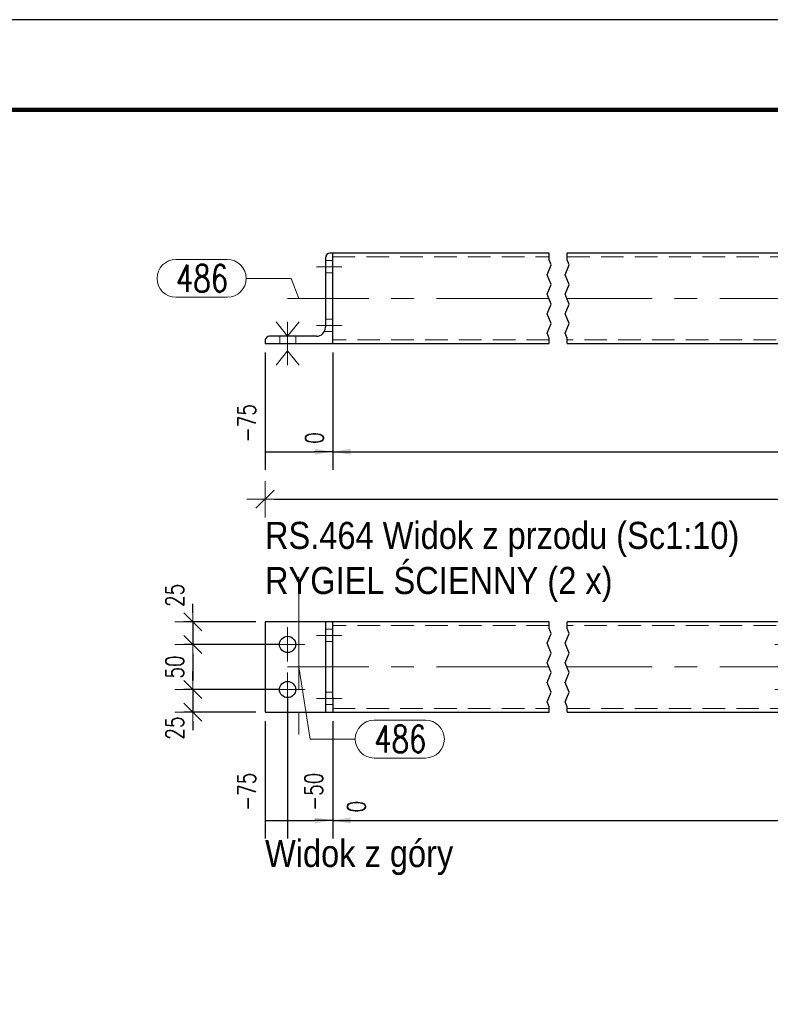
# Model space of a CAD drawing. Header units: millimetres. Extents: x -877 to 135, y 14151 to 14821.
# Tile 35 of 46: x -386 to -303, y 14636 to 14745. Entities that reach past the tile are written whole.
import ezdxf

# ---------------------------------------------------------------- set-up
doc = ezdxf.new("R2010")
doc.units = ezdxf.units.MM
doc.header["$LTSCALE"] = 10
doc.linetypes.add('HIDDEN', pattern=[0.375, 0.25, -0.125])
doc.linetypes.add('MITTE', pattern=[2, 1.25, -0.25, 0.25, -0.25])
doc.layers.get('Defpoints').update_dxf_attribs({"color": 1})
doc.layers.add('_FORMATKA', color=8, linetype='Continuous', plot=False)
for name, color, linetype, lineweight in [('_RAMKA', 7, 'Continuous', 35), ('PS_Bolt', 4, 'Continuous', 13), ('PS_DIM', 4, 'Continuous', 13), ('PS_Hidden', 2, 'HIDDEN', 9), ('PS_Mid', 5, 'MITTE', 15), ('PS_Pos', 1, 'Continuous', 15), ('PS_Shape', 161, 'Continuous', 30), ('PS_SOLID', 7, 'Continuous', 30), ('PS_TEXT', 3, 'Continuous', 18)]:
    doc.layers.add(name, color=color, linetype=linetype, lineweight=lineweight)
doc.styles.add('gil', font='txt', dxfattribs={"width": 0.9})
doc.styles.add('simplex', font='simplex.shx', dxfattribs={"width": 0.75})
doc.dimstyles.new('1_10_GŁ_DS1-LS10', dxfattribs={"dimtxt": 2, "dimasz": 2, "dimexe": 2, "dimexo": 1, "dimgap": 1, "dimtad": 1, "dimjust": 4, "dimdec": 0, "dimlfac": 10, "dimtxsty": 'simplex', "dimblk1": 'NONE', "dimsah": 1, "dimcen": 2, "dimclrd": 256, "dimclre": 256, "dimclrt": 3, "dimadec": 1, "dimazin": 0, "dimtfac": 1, "dimtdec": 0, "dimtmove": 2, "dimatfit": 3, "dimfxl": 1, "dimarcsym": 0})
doc.dimstyles.new('1_10_PRZ_DS1-LS10', dxfattribs={"dimtxt": 2, "dimasz": 1, "dimexe": 2, "dimexo": 5, "dimgap": 1, "dimtad": 1, "dimdec": 0, "dimlfac": 10, "dimtxsty": 'simplex', "dimblk": 'dimznak', "dimcen": 2, "dimse1": 1, "dimse2": 1, "dimclrt": 3, "dimadec": 1, "dimazin": 0, "dimtfac": 1, "dimtdec": 0, "dimtix": 1, "dimtmove": 2, "dimatfit": 3, "dimldrblk": 'dim-grot', "dimfxl": 1, "dimarcsym": 0})
doc.dimstyles.new('1_10_SC', dxfattribs={"dimtxt": 2, "dimasz": 1, "dimexe": 1, "dimexo": 1, "dimgap": 1, "dimtad": 1, "dimdec": 0, "dimlfac": 10, "dimtxsty": 'simplex', "dimblk": 'dimznak', "dimcen": 2, "dimclrd": 256, "dimclre": 256, "dimclrt": 3, "dimadec": 1, "dimazin": 0, "dimtfac": 1, "dimtdec": 0, "dimtix": 1, "dimtmove": 2, "dimatfit": 3, "dimldrblk": 'dim-grot', "dimfxl": 1, "dimarcsym": 0})

# ---------------------------------------------------------------- blocks, each defined once
blk = doc.blocks.new('*D363')
at = {"layer": 'Defpoints', "color": 0, "transparency": 16777216}
for p in [(-358.93, 14709.17), (-351.43, 14709.17), (-351.43, 14697.17)]:
    blk.add_point(p, dxfattribs=at)
at = {"layer": 'PS_DIM', "lineweight": -2, "transparency": 16777216}
for p, q in [((-358.93, 14708.17), (-358.93, 14695.17)), ((-351.43, 14708.17), (-351.43, 14695.17)), ((-358.93, 14697.17), (-353.43, 14697.17))]:
    blk.add_line(p, q, dxfattribs=at)
at = {"layer": 'PS_DIM', "transparency": 16777216}
blk.add_solid([(-353.43, 14697.5), (-353.43, 14696.84), (-351.43, 14697.17)], dxfattribs=at)
at = {"layer": 'PS_DIM', "color": 3, "transparency": 16777216, "insert": (-360.95, 14700.33), "char_height": 2, "attachment_point": 5, "rotation": 90, "style": 'simplex'}
blk.add_mtext('-75', dxfattribs=at)
blk = doc.blocks.new('_None')
blk = doc.blocks.new('*D364')
at = {"layer": 'Defpoints', "color": 0, "transparency": 16777216}
for p in [(-351.43, 14709.17), (-351.43, 14709.17), (-351.43, 14697.17)]:
    blk.add_point(p, dxfattribs=at)
at = {"layer": 'PS_DIM', "lineweight": -2, "transparency": 16777216}
for p, q in [((-351.43, 14708.17), (-351.43, 14695.17)), ((-351.43, 14708.17), (-351.43, 14695.17)), ((-351.43, 14697.17), (-353.43, 14697.17)), ((-349.43, 14697.17), (-347.43, 14697.17))]:
    blk.add_line(p, q, dxfattribs=at)
at = {"layer": 'PS_DIM', "transparency": 16777216}
blk.add_solid([(-349.43, 14697.5), (-349.43, 14696.84), (-351.43, 14697.17)], dxfattribs=at)
at = {"layer": 'PS_DIM', "color": 3, "transparency": 16777216, "insert": (-353.45, 14698.69), "char_height": 2, "attachment_point": 5, "rotation": 90, "style": 'simplex'}
blk.add_mtext('0', dxfattribs=at)
blk = doc.blocks.new('*D365')
at = {"layer": 'Defpoints', "color": 0, "transparency": 16777216}
for p in [(-351.43, 14709.17), (-245.83, 14709.17), (-245.83, 14697.17)]:
    blk.add_point(p, dxfattribs=at)
at = {"layer": 'PS_DIM', "lineweight": -2, "transparency": 16777216}
for p, q in [((-351.43, 14708.17), (-351.43, 14695.17)), ((-245.83, 14708.17), (-245.83, 14695.17)), ((-351.43, 14697.17), (-247.83, 14697.17))]:
    blk.add_line(p, q, dxfattribs=at)
at = {"layer": 'PS_DIM', "transparency": 16777216}
blk.add_solid([(-247.83, 14697.5), (-247.83, 14696.84), (-245.83, 14697.17)], dxfattribs=at)
at = {"layer": 'PS_DIM', "color": 3, "transparency": 16777216, "insert": (-247.85, 14700.83), "char_height": 2, "attachment_point": 5, "rotation": 90, "style": 'simplex'}
blk.add_mtext('2070', dxfattribs=at)
blk = doc.blocks.new('*D366')
at = {"layer": 'Defpoints', "color": 0, "transparency": 16777216}
for p in [(-351.43, 14709.17), (-238.33, 14709.17), (-238.33, 14697.17)]:
    blk.add_point(p, dxfattribs=at)
at = {"layer": 'PS_DIM', "lineweight": -2, "transparency": 16777216}
for p, q in [((-351.43, 14708.17), (-351.43, 14695.17)), ((-238.33, 14708.17), (-238.33, 14695.17)), ((-351.43, 14697.17), (-240.33, 14697.17))]:
    blk.add_line(p, q, dxfattribs=at)
at = {"layer": 'PS_DIM', "transparency": 16777216}
blk.add_solid([(-240.33, 14697.5), (-240.33, 14696.84), (-238.33, 14697.17)], dxfattribs=at)
at = {"layer": 'PS_DIM', "color": 3, "transparency": 16777216, "insert": (-240.35, 14700.69), "char_height": 2, "attachment_point": 5, "rotation": 90, "style": 'simplex'}
blk.add_mtext('2145', dxfattribs=at)
blk = doc.blocks.new('*D367')
at = {"layer": 'Defpoints', "color": 0, "transparency": 16777216}
for p in [(-358.93, 14668.31), (-351.43, 14668.31), (-351.43, 14656.31)]:
    blk.add_point(p, dxfattribs=at)
at = {"layer": 'PS_DIM', "lineweight": -2, "transparency": 16777216}
for p, q in [((-358.93, 14667.31), (-358.93, 14654.31)), ((-351.43, 14667.31), (-351.43, 14654.31)), ((-358.93, 14656.31), (-353.43, 14656.31))]:
    blk.add_line(p, q, dxfattribs=at)
at = {"layer": 'PS_DIM', "transparency": 16777216}
blk.add_solid([(-353.43, 14656.64), (-353.43, 14655.97), (-351.43, 14656.31)], dxfattribs=at)
at = {"layer": 'PS_DIM', "color": 3, "transparency": 16777216, "insert": (-360.95, 14659.47), "char_height": 2, "attachment_point": 5, "rotation": 90, "style": 'simplex'}
blk.add_mtext('-75', dxfattribs=at)
blk = doc.blocks.new('*D368')
at = {"layer": 'Defpoints', "color": 0, "transparency": 16777216}
for p in [(-356.43, 14670.81), (-351.43, 14668.31), (-351.43, 14656.31)]:
    blk.add_point(p, dxfattribs=at)
at = {"layer": 'PS_DIM', "lineweight": -2, "transparency": 16777216}
for p, q in [((-356.43, 14669.81), (-356.43, 14654.31)), ((-351.43, 14667.31), (-351.43, 14654.31)), ((-356.43, 14656.31), (-353.43, 14656.31))]:
    blk.add_line(p, q, dxfattribs=at)
at = {"layer": 'PS_DIM', "transparency": 16777216}
blk.add_solid([(-353.43, 14656.64), (-353.43, 14655.97), (-351.43, 14656.31)], dxfattribs=at)
at = {"layer": 'PS_DIM', "color": 3, "transparency": 16777216, "insert": (-353.52, 14659.47), "char_height": 2, "attachment_point": 5, "rotation": 90, "style": 'simplex'}
blk.add_mtext('-50', dxfattribs=at)
blk = doc.blocks.new('*D369')
at = {"layer": 'Defpoints', "color": 0, "transparency": 16777216}
for p in [(-351.43, 14668.31), (-351.43, 14668.31), (-351.43, 14656.31)]:
    blk.add_point(p, dxfattribs=at)
at = {"layer": 'PS_DIM', "lineweight": -2, "transparency": 16777216}
for p, q in [((-351.43, 14667.31), (-351.43, 14654.31)), ((-351.43, 14667.31), (-351.43, 14654.31)), ((-351.43, 14656.31), (-353.43, 14656.31)), ((-349.43, 14656.31), (-347.43, 14656.31))]:
    blk.add_line(p, q, dxfattribs=at)
at = {"layer": 'PS_DIM', "transparency": 16777216}
blk.add_solid([(-349.43, 14656.64), (-349.43, 14655.97), (-351.43, 14656.31)], dxfattribs=at)
at = {"layer": 'PS_DIM', "color": 3, "transparency": 16777216, "insert": (-348.79, 14657.83), "char_height": 2, "attachment_point": 5, "rotation": 90, "style": 'simplex'}
blk.add_mtext('0', dxfattribs=at)
blk = doc.blocks.new('*D370')
at = {"layer": 'Defpoints', "color": 0, "transparency": 16777216}
for p in [(-240.83, 14672.81), (-351.43, 14668.31), (-240.83, 14656.31)]:
    blk.add_point(p, dxfattribs=at)
at = {"layer": 'PS_DIM', "lineweight": -2, "transparency": 16777216}
for p, q in [((-240.83, 14671.81), (-240.83, 14654.31)), ((-351.43, 14667.31), (-351.43, 14654.31)), ((-351.43, 14656.31), (-242.83, 14656.31))]:
    blk.add_line(p, q, dxfattribs=at)
at = {"layer": 'PS_DIM', "transparency": 16777216}
blk.add_solid([(-242.83, 14656.64), (-242.83, 14655.97), (-240.83, 14656.31)], dxfattribs=at)
at = {"layer": 'PS_DIM', "color": 3, "transparency": 16777216, "insert": (-242.85, 14659.83), "char_height": 2, "attachment_point": 5, "rotation": 90, "style": 'simplex'}
blk.add_mtext('2120', dxfattribs=at)
blk = doc.blocks.new('*D371')
at = {"layer": 'Defpoints', "color": 0, "transparency": 16777216}
for p in [(-238.33, 14670.31), (-351.43, 14668.31), (-238.33, 14656.31)]:
    blk.add_point(p, dxfattribs=at)
at = {"layer": 'PS_DIM', "lineweight": -2, "transparency": 16777216}
for p, q in [((-238.33, 14669.31), (-238.33, 14654.31)), ((-351.43, 14667.31), (-351.43, 14654.31)), ((-351.43, 14656.31), (-240.33, 14656.31))]:
    blk.add_line(p, q, dxfattribs=at)
at = {"layer": 'PS_DIM', "transparency": 16777216}
blk.add_solid([(-240.33, 14656.64), (-240.33, 14655.97), (-238.33, 14656.31)], dxfattribs=at)
at = {"layer": 'PS_DIM', "color": 3, "transparency": 16777216, "insert": (-236.31, 14659.83), "char_height": 2, "attachment_point": 5, "rotation": 90, "style": 'simplex'}
blk.add_mtext('2145', dxfattribs=at)
blk = doc.blocks.new('dimznak')
at = {"color": 0}
for points in [[(0, 2), (0, -2)], [(-2, 0), (2, 0)]]:
    blk.add_lwpolyline(points, dxfattribs=at)
at = {"color": 2}
blk.add_lwpolyline([(1, 1), (-1, -1)], dxfattribs=at)
blk = doc.blocks.new('*D377')
at = {"layer": 'Defpoints', "color": 0, "transparency": 16777216}
for p in [(-358.93, 14678.31), (-366.93, 14675.81), (-356.43, 14675.81)]:
    blk.add_point(p, dxfattribs=at)
at = {"layer": 'PS_DIM', "lineweight": -2, "transparency": 16777216}
for p, q in [((-366.93, 14679.31), (-366.93, 14680.31)), ((-359.93, 14678.31), (-367.93, 14678.31)), ((-366.93, 14678.31), (-366.93, 14675.81)), ((-357.43, 14675.81), (-367.93, 14675.81)), ((-366.93, 14674.81), (-366.93, 14673.81))]:
    blk.add_line(p, q, dxfattribs=at)
for p, rotation in [((-366.93, 14678.31), 270), ((-366.93, 14675.81), 90)]:
    blk.add_blockref('dimznak', p, dxfattribs=dict(at, rotation=rotation))
at = {"layer": 'PS_DIM', "color": 3, "transparency": 16777216, "insert": (-368.93, 14681.25), "char_height": 2, "attachment_point": 5, "rotation": 90, "style": 'simplex'}
blk.add_mtext('25', dxfattribs=at)
blk = doc.blocks.new('dim-grot')
blk.add_hatch(color=256).paths.add_polyline_path([(0, 0), (-2, 0.5), (-2, -0.5)])
blk.add_lwpolyline([(0, 0), (-2, 0.5), (-2, -0.5), (0, 0)])
blk = doc.blocks.new('*D378')
at = {"layer": 'Defpoints', "color": 0, "transparency": 16777216}
for p in [(-356.43, 14675.81), (-366.93, 14670.81), (-356.43, 14670.81)]:
    blk.add_point(p, dxfattribs=at)
at = {"layer": 'PS_DIM', "lineweight": -2, "transparency": 16777216}
for p, q in [((-357.43, 14675.81), (-367.93, 14675.81)), ((-366.93, 14674.81), (-366.93, 14671.81)), ((-357.43, 14670.81), (-367.93, 14670.81))]:
    blk.add_line(p, q, dxfattribs=at)
for p, rotation in [((-366.93, 14675.81), 90), ((-366.93, 14670.81), 270)]:
    blk.add_blockref('dimznak', p, dxfattribs=dict(at, rotation=rotation))
at = {"layer": 'PS_DIM', "color": 3, "transparency": 16777216, "insert": (-368.93, 14673.31), "char_height": 2, "attachment_point": 5, "rotation": 90, "style": 'simplex'}
blk.add_mtext('50', dxfattribs=at)
blk = doc.blocks.new('*D379')
at = {"layer": 'Defpoints', "color": 0, "transparency": 16777216}
for p in [(-356.43, 14670.81), (-366.93, 14668.31), (-358.93, 14668.31)]:
    blk.add_point(p, dxfattribs=at)
at = {"layer": 'PS_DIM', "lineweight": -2, "transparency": 16777216}
for p, q in [((-366.93, 14671.81), (-366.93, 14672.81)), ((-357.43, 14670.81), (-367.93, 14670.81)), ((-366.93, 14670.81), (-366.93, 14668.31)), ((-359.93, 14668.31), (-367.93, 14668.31)), ((-366.93, 14667.31), (-366.93, 14666.31))]:
    blk.add_line(p, q, dxfattribs=at)
for p, rotation in [((-366.93, 14670.81), 270), ((-366.93, 14668.31), 90)]:
    blk.add_blockref('dimznak', p, dxfattribs=dict(at, rotation=rotation))
at = {"layer": 'PS_DIM', "color": 3, "transparency": 16777216, "insert": (-368.93, 14666.54), "char_height": 2, "attachment_point": 5, "rotation": 90, "style": 'simplex'}
blk.add_mtext('25', dxfattribs=at)
blk = doc.blocks.new('*D567')
at = {"layer": 'Defpoints', "color": 0, "transparency": 16777216}
for p in [(-358.93, 14709.17), (-238.33, 14709.17), (-238.33, 14691.9)]:
    blk.add_point(p, dxfattribs=at)
at = {"layer": 'PS_DIM', "color": 0, "lineweight": -2, "transparency": 16777216}
blk.add_line((-357.93, 14691.9), (-239.33, 14691.9), dxfattribs=at)
at = {"layer": 'PS_DIM', "color": 0, "lineweight": -2, "transparency": 16777216, "rotation": 180}
blk.add_blockref('dimznak', (-358.93, 14691.9), dxfattribs=at)
at = {"layer": 'PS_DIM', "color": 0, "lineweight": -2, "transparency": 16777216}
blk.add_blockref('dimznak', (-238.33, 14691.9), dxfattribs=at)
at = {"layer": 'PS_DIM', "color": 3, "transparency": 16777216, "insert": (-298.63, 14693.94), "char_height": 2, "attachment_point": 5, "style": 'simplex'}
blk.add_mtext('2220', dxfattribs=at)
blk = doc.blocks.new('*U279')
at = {"layer": '_FORMATKA', "lineweight": -3}
blk.add_lwpolyline([(-1000, 0), (0, 0), (0, 594), (-1000, 594)], close=True, dxfattribs=at)
at = {"layer": '_RAMKA', "lineweight": -3, "const_width": 0.5}
blk.add_lwpolyline([(-970, 10), (-10, 10), (-10, 584), (-970, 584)], close=True, dxfattribs=at)
blk = doc.blocks.new('*X629')
at = {"color": 4, "linetype": 'Continuous'}
for p, q in [((-357.71, 14711.57), (-356.43, 14709.97)), ((-356.43, 14709.97), (-355.15, 14711.57)), ((-356.43, 14711.57), (-356.43, 14706.77)), ((-357.71, 14706.77), (-356.43, 14708.37)), ((-356.43, 14708.37), (-355.15, 14706.77))]:
    blk.add_line(p, q, dxfattribs=at)
blk = doc.blocks.new('*X630')
at = {"color": 4, "linetype": 'Continuous'}
for p, q in [((-357.71, 14711.57), (-356.43, 14709.97)), ((-356.43, 14709.97), (-355.15, 14711.57)), ((-356.43, 14711.57), (-356.43, 14706.77)), ((-357.71, 14706.77), (-356.43, 14708.37)), ((-356.43, 14708.37), (-355.15, 14706.77))]:
    blk.add_line(p, q, dxfattribs=at)
blk = doc.blocks.new('*X635')
at = {"color": 1}
for p, q in [((-327.43, 14718.43), (-327.43, 14719.17)), ((-325.43, 14718.43), (-325.43, 14719.17)), ((-276.03, 14718.43), (-276.03, 14719.17)), ((-274.03, 14718.43), (-274.03, 14719.17)), ((-327.2, 14717.88), (-327.43, 14718.43)), ((-325.2, 14717.88), (-325.43, 14718.43)), ((-275.8, 14717.88), (-276.03, 14718.43)), ((-273.8, 14717.88), (-274.03, 14718.43)), ((-327.66, 14716.8), (-327.2, 14717.88)), ((-325.66, 14716.8), (-325.2, 14717.88)), ((-276.26, 14716.8), (-275.8, 14717.88)), ((-274.26, 14716.8), (-273.8, 14717.88)), ((-327.2, 14715.72), (-327.66, 14716.8)), ((-325.2, 14715.72), (-325.66, 14716.8)), ((-275.8, 14715.72), (-276.26, 14716.8)), ((-273.8, 14715.72), (-274.26, 14716.8)), ((-327.66, 14714.63), (-327.2, 14715.72)), ((-325.66, 14714.63), (-325.2, 14715.72)), ((-276.26, 14714.63), (-275.8, 14715.72)), ((-274.26, 14714.63), (-273.8, 14715.72)), ((-327.2, 14713.55), (-327.66, 14714.63)), ((-325.2, 14713.55), (-325.66, 14714.63)), ((-275.8, 14713.55), (-276.26, 14714.63)), ((-273.8, 14713.55), (-274.26, 14714.63)), ((-327.66, 14712.47), (-327.2, 14713.55)), ((-325.66, 14712.47), (-325.2, 14713.55)), ((-276.26, 14712.47), (-275.8, 14713.55)), ((-274.26, 14712.47), (-273.8, 14713.55)), ((-327.2, 14711.38), (-327.66, 14712.47)), ((-325.2, 14711.38), (-325.66, 14712.47)), ((-275.8, 14711.38), (-276.26, 14712.47)), ((-273.8, 14711.38), (-274.26, 14712.47)), ((-327.66, 14710.3), (-327.2, 14711.38)), ((-325.66, 14710.3), (-325.2, 14711.38)), ((-276.26, 14710.3), (-275.8, 14711.38)), ((-274.26, 14710.3), (-273.8, 14711.38)), ((-327.43, 14709.76), (-327.66, 14710.3)), ((-327.43, 14709.17), (-327.43, 14709.76)), ((-325.43, 14709.76), (-325.66, 14710.3)), ((-325.43, 14709.17), (-325.43, 14709.76)), ((-276.03, 14709.76), (-276.26, 14710.3)), ((-276.03, 14709.17), (-276.03, 14709.76)), ((-274.03, 14709.76), (-274.26, 14710.3)), ((-274.03, 14709.17), (-274.03, 14709.76))]:
    blk.add_line(p, q, dxfattribs=at)
at = {"layer": 'PS_Hidden', "color": 2, "linetype": 'HIDDEN'}
for p, q in [((-301.39, 14719.17), (-301.39, 14718.77)), ((-300.03, 14718.77), (-300.03, 14719.17)), ((-249.99, 14719.17), (-249.99, 14718.77)), ((-248.63, 14718.77), (-248.63, 14719.17)), ((-351.43, 14718.37), (-352.23, 14718.37)), ((-351.43, 14718.77), (-327.43, 14718.77)), ((-325.43, 14718.77), (-300.61, 14718.77)), ((-300.61, 14718.77), (-276.03, 14718.77)), ((-274.03, 14718.77), (-249.21, 14718.77)), ((-249.21, 14718.77), (-245.83, 14718.77)), ((-245.03, 14718.37), (-245.83, 14718.37)), ((-352.23, 14717.01), (-351.43, 14717.01)), ((-245.83, 14717.01), (-245.03, 14717.01)), ((-351.43, 14711.87), (-352.23, 14711.87)), ((-245.03, 14711.87), (-245.83, 14711.87)), ((-352.33, 14710.51), (-352.33, 14710.54)), ((-352.33, 14710.51), (-351.43, 14710.51)), ((-351.43, 14711.29), (-351.43, 14710.82)), ((-351.43, 14710.82), (-351.43, 14710.51)), ((-245.83, 14710.51), (-245.03, 14710.51)), ((-245.03, 14710.51), (-244.92, 14710.51)), ((-358.93, 14709.47), (-358.93, 14709.17)), ((-357.27, 14709.97), (-357.27, 14709.17)), ((-355.53, 14709.17), (-355.53, 14709.97)), ((-327.43, 14709.57), (-351.43, 14709.57)), ((-276.03, 14709.57), (-325.43, 14709.57)), ((-301.43, 14709.57), (-301.43, 14709.17)), ((-300.07, 14709.17), (-300.07, 14709.57)), ((-245.83, 14709.57), (-274.03, 14709.57)), ((-250.03, 14709.57), (-250.03, 14709.17)), ((-248.67, 14709.17), (-248.67, 14709.57)), ((-241.67, 14709.97), (-241.67, 14709.17)), ((-239.93, 14709.17), (-239.93, 14709.97))]:
    blk.add_line(p, q, dxfattribs=at)
at = {"layer": 'PS_Mid', "color": 5, "linetype": 'MITTE'}
for p, q in [((-300.73, 14720.17), (-300.73, 14717.77)), ((-300.73, 14720.17), (-300.73, 14717.77)), ((-249.33, 14720.17), (-249.33, 14717.77)), ((-249.33, 14720.17), (-249.33, 14717.77)), ((-353.23, 14717.67), (-350.43, 14717.67)), ((-353.23, 14717.67), (-350.43, 14717.67)), ((-246.83, 14717.67), (-244.03, 14717.67)), ((-246.83, 14717.67), (-244.03, 14717.67)), ((-327.43, 14714.17), (-356.43, 14714.17)), ((-355.18, 14714.17), (-355.18, 14714.17)), ((-276.03, 14714.17), (-325.43, 14714.17)), ((-240.83, 14714.17), (-274.03, 14714.17)), ((-242.08, 14714.17), (-242.08, 14714.17)), ((-356.43, 14710.97), (-356.43, 14708.17)), ((-356.43, 14710.97), (-356.43, 14708.17)), ((-353.23, 14711.17), (-350.43, 14711.17)), ((-353.23, 14711.17), (-350.43, 14711.17)), ((-300.73, 14708.17), (-300.73, 14710.57)), ((-300.73, 14708.17), (-300.73, 14710.57)), ((-249.33, 14708.17), (-249.33, 14710.57)), ((-249.33, 14708.17), (-249.33, 14710.57)), ((-246.83, 14711.17), (-244.03, 14711.17)), ((-246.83, 14711.17), (-243.89, 14711.17)), ((-240.83, 14710.97), (-240.83, 14708.17)), ((-240.83, 14710.97), (-240.83, 14708.17))]:
    blk.add_line(p, q, dxfattribs=at)
at = {"layer": 'PS_SOLID', "color": 7, "linetype": 'Continuous'}
for p, q in [((-351.43, 14719.17), (-351.73, 14719.17)), ((-327.43, 14719.17), (-351.43, 14719.17)), ((-351.43, 14717.79), (-351.43, 14719.17)), ((-276.03, 14719.17), (-325.43, 14719.17)), ((-245.83, 14719.17), (-274.03, 14719.17)), ((-245.53, 14719.17), (-245.83, 14719.17)), ((-245.83, 14709.17), (-245.83, 14719.17)), ((-352.23, 14718.67), (-352.23, 14710.97)), ((-245.03, 14717.79), (-245.03, 14718.67)), ((-351.43, 14711.29), (-351.43, 14717.79)), ((-245.03, 14709.17), (-245.03, 14717.79)), ((-351.43, 14709.17), (-351.43, 14711.29)), ((-245.02, 14710.87), (-245.03, 14710.97)), ((-245, 14710.73), (-245.03, 14710.73)), ((-245.01, 14710.82), (-245.02, 14710.87)), ((-245, 14710.73), (-245.01, 14710.82)), ((-244.98, 14710.67), (-245, 14710.73)), ((-358.93, 14709.47), (-358.93, 14709.17)), ((-353.23, 14709.97), (-358.43, 14709.97)), ((-238.83, 14709.97), (-244.03, 14709.97)), ((-238.33, 14709.17), (-238.33, 14709.47)), ((-358.93, 14709.17), (-356.27, 14709.17)), ((-356.27, 14709.17), (-351.43, 14709.17)), ((-351.43, 14709.17), (-327.43, 14709.17)), ((-325.43, 14709.17), (-300.85, 14709.17)), ((-300.85, 14709.17), (-276.03, 14709.17)), ((-274.03, 14709.17), (-249.45, 14709.17)), ((-249.45, 14709.17), (-245.83, 14709.17)), ((-245.83, 14709.17), (-245.03, 14709.17)), ((-245.03, 14709.17), (-240.67, 14709.17)), ((-240.67, 14709.17), (-238.33, 14709.17))]:
    blk.add_line(p, q, dxfattribs=at)
at = {"layer": 'PS_SOLID'}
for centre, radius, start, end in [((-351.73, 14718.67), 0.5, 90, 180), ((-245.53, 14718.67), 0.5, 0, 90), ((-353.23, 14710.97), 1, 270, 0), ((-244.03, 14710.97), 1, 197.4194, 270), ((-358.43, 14709.47), 0.5, 168.3871, 180), ((-358.43, 14709.47), 0.5, 90, 168.3871), ((-238.83, 14709.47), 0.5, 0, 90)]:
    blk.add_arc(centre, radius, start, end, dxfattribs=at)
blk = doc.blocks.new('*X638')
at = {"color": 1}
for p, q in [((-368.8, 14718.49), (-363.12, 14718.49)), ((-361.02, 14716.39), (-356.02, 14716.39)), ((-355.18, 14714.17), (-356.02, 14716.39)), ((-368.8, 14714.29), (-363.12, 14714.29))]:
    blk.add_line(p, q, dxfattribs=at)
for centre, start, end in [((-368.8, 14716.39), 90, 270), ((-363.12, 14716.39), 270, 90)]:
    blk.add_arc(centre, 2.1, start, end, dxfattribs=at)
at = {"color": 30, "style": 'simplex', "width": 0.75}
blk.add_text('486', height=3, dxfattribs=at).set_placement((-368.8, 14714.89))
blk = doc.blocks.new('*X639')
at = {"color": 3, "style": 'gil', "width": 0.9}
for s, p in [('RS.464 Widok z przodu (Sc1:10)', (-358.93, 14686.4)), ('RYGIEL ŚCIENNY (2 x)', (-358.93, 14681.4))]:
    blk.add_text(s, height=3, dxfattribs=at).set_placement(p)
blk = doc.blocks.new('*X640')
at = {"color": 4, "linetype": 'Continuous'}
blk.add_line((-356.43, 14670.81), (-356.43, 14670.81), dxfattribs=at)
blk.add_line((-356.43, 14670.81), (-356.43, 14670.81), dxfattribs=at)
blk.add_line((-356.43, 14670.81), (-356.43, 14670.81), dxfattribs=at)
blk.add_line((-356.43, 14670.81), (-356.43, 14670.81), dxfattribs=at)
blk.add_line((-356.43, 14670.81), (-356.43, 14670.81), dxfattribs=at)
blk = doc.blocks.new('*X641')
at = {"color": 4, "linetype": 'Continuous'}
blk.add_line((-356.43, 14675.81), (-356.43, 14675.81), dxfattribs=at)
blk.add_line((-356.43, 14675.81), (-356.43, 14675.81), dxfattribs=at)
blk.add_line((-356.43, 14675.81), (-356.43, 14675.81), dxfattribs=at)
blk.add_line((-356.43, 14675.81), (-356.43, 14675.81), dxfattribs=at)
blk.add_line((-356.43, 14675.81), (-356.43, 14675.81), dxfattribs=at)
blk = doc.blocks.new('*X646')
at = {"color": 1}
for p, q in [((-327.43, 14677.56), (-327.43, 14678.31)), ((-325.43, 14677.56), (-325.43, 14678.31)), ((-276.03, 14677.56), (-276.03, 14678.31)), ((-274.03, 14677.56), (-274.03, 14678.31)), ((-327.66, 14675.94), (-327.2, 14677.02)), ((-327.2, 14677.02), (-327.43, 14677.56)), ((-325.66, 14675.94), (-325.2, 14677.02)), ((-325.2, 14677.02), (-325.43, 14677.56)), ((-276.26, 14675.94), (-275.8, 14677.02)), ((-275.8, 14677.02), (-276.03, 14677.56)), ((-274.26, 14675.94), (-273.8, 14677.02)), ((-273.8, 14677.02), (-274.03, 14677.56)), ((-327.2, 14674.85), (-327.66, 14675.94)), ((-325.2, 14674.85), (-325.66, 14675.94)), ((-275.8, 14674.85), (-276.26, 14675.94)), ((-273.8, 14674.85), (-274.26, 14675.94)), ((-327.66, 14673.77), (-327.2, 14674.85)), ((-325.66, 14673.77), (-325.2, 14674.85)), ((-276.26, 14673.77), (-275.8, 14674.85)), ((-274.26, 14673.77), (-273.8, 14674.85)), ((-327.2, 14672.69), (-327.66, 14673.77)), ((-325.2, 14672.69), (-325.66, 14673.77)), ((-275.8, 14672.69), (-276.26, 14673.77)), ((-273.8, 14672.69), (-274.26, 14673.77)), ((-327.66, 14671.6), (-327.2, 14672.69)), ((-325.66, 14671.6), (-325.2, 14672.69)), ((-276.26, 14671.6), (-275.8, 14672.69)), ((-274.26, 14671.6), (-273.8, 14672.69)), ((-327.2, 14670.52), (-327.66, 14671.6)), ((-325.2, 14670.52), (-325.66, 14671.6)), ((-275.8, 14670.52), (-276.26, 14671.6)), ((-273.8, 14670.52), (-274.26, 14671.6)), ((-327.66, 14669.44), (-327.2, 14670.52)), ((-325.66, 14669.44), (-325.2, 14670.52)), ((-276.26, 14669.44), (-275.8, 14670.52)), ((-274.26, 14669.44), (-273.8, 14670.52)), ((-327.43, 14668.89), (-327.66, 14669.44)), ((-325.43, 14668.89), (-325.66, 14669.44)), ((-276.03, 14668.89), (-276.26, 14669.44)), ((-274.03, 14668.89), (-274.26, 14669.44)), ((-327.43, 14668.31), (-327.43, 14668.89)), ((-325.43, 14668.31), (-325.43, 14668.89)), ((-276.03, 14668.31), (-276.03, 14668.89)), ((-274.03, 14668.31), (-274.03, 14668.89))]:
    blk.add_line(p, q, dxfattribs=at)
at = {"layer": 'PS_Hidden', "color": 2, "linetype": 'HIDDEN'}
for p, q in [((-358.93, 14678.31), (-358.93, 14668.31)), ((-327.43, 14677.91), (-351.43, 14677.91)), ((-276.03, 14677.91), (-325.43, 14677.91)), ((-245.83, 14677.91), (-274.03, 14677.91)), ((-351.43, 14677.51), (-352.23, 14677.51)), ((-245.03, 14677.51), (-245.83, 14677.51)), ((-352.23, 14676.15), (-351.43, 14676.15)), ((-301.39, 14676.05), (-301.31, 14676.14)), ((-301.39, 14675.92), (-301.39, 14676.05)), ((-301.39, 14675.57), (-301.39, 14675.69)), ((-301.31, 14675.47), (-301.39, 14675.57)), ((-301.16, 14676.32), (-301.08, 14676.41)), ((-301.08, 14676.41), (-300.96, 14676.43)), ((-300.73, 14676.47), (-300.61, 14676.5)), ((-300.61, 14676.5), (-300.5, 14676.43)), ((-300.3, 14676.32), (-300.19, 14676.26)), ((-300.19, 14676.26), (-300.15, 14676.14)), ((-300.15, 14675.47), (-300.19, 14675.36)), ((-300.07, 14675.92), (-300.03, 14675.81)), ((-300.03, 14675.81), (-300.07, 14675.69)), ((-249.99, 14676.05), (-249.91, 14676.14)), ((-249.99, 14675.92), (-249.99, 14676.05)), ((-249.99, 14675.57), (-249.99, 14675.69)), ((-249.91, 14675.47), (-249.99, 14675.57)), ((-249.76, 14676.32), (-249.68, 14676.41)), ((-249.68, 14676.41), (-249.56, 14676.43)), ((-249.33, 14676.47), (-249.21, 14676.5)), ((-249.21, 14676.5), (-249.1, 14676.43)), ((-248.9, 14676.32), (-248.79, 14676.26)), ((-248.79, 14676.26), (-248.75, 14676.14)), ((-248.75, 14675.47), (-248.79, 14675.36)), ((-248.67, 14675.92), (-248.63, 14675.81)), ((-248.63, 14675.81), (-248.67, 14675.69)), ((-245.83, 14676.15), (-245.03, 14676.15)), ((-301.08, 14675.2), (-301.16, 14675.29)), ((-300.96, 14675.18), (-301.08, 14675.2)), ((-300.61, 14675.12), (-300.73, 14675.14)), ((-300.5, 14675.18), (-300.61, 14675.12)), ((-300.19, 14675.36), (-300.3, 14675.29)), ((-249.68, 14675.2), (-249.76, 14675.29)), ((-249.56, 14675.18), (-249.68, 14675.2)), ((-249.21, 14675.12), (-249.33, 14675.14)), ((-249.1, 14675.18), (-249.21, 14675.12)), ((-248.79, 14675.36), (-248.9, 14675.29)), ((-301.39, 14671.05), (-301.31, 14671.14)), ((-301.16, 14671.32), (-301.08, 14671.41)), ((-301.08, 14671.41), (-300.96, 14671.43)), ((-300.73, 14671.47), (-300.61, 14671.5)), ((-300.61, 14671.5), (-300.5, 14671.43)), ((-300.3, 14671.32), (-300.19, 14671.26)), ((-300.19, 14671.26), (-300.15, 14671.14)), ((-249.99, 14671.05), (-249.91, 14671.14)), ((-249.76, 14671.32), (-249.68, 14671.41)), ((-249.68, 14671.41), (-249.56, 14671.43)), ((-249.33, 14671.47), (-249.21, 14671.5)), ((-249.21, 14671.5), (-249.1, 14671.43)), ((-248.9, 14671.32), (-248.79, 14671.26)), ((-248.79, 14671.26), (-248.75, 14671.14)), ((-351.43, 14670.51), (-352.23, 14670.51)), ((-301.39, 14670.92), (-301.39, 14671.05)), ((-301.39, 14670.57), (-301.39, 14670.69)), ((-301.31, 14670.47), (-301.39, 14670.57)), ((-301.08, 14670.2), (-301.16, 14670.29)), ((-300.96, 14670.18), (-301.08, 14670.2)), ((-300.61, 14670.12), (-300.73, 14670.14)), ((-300.5, 14670.18), (-300.61, 14670.12)), ((-300.19, 14670.36), (-300.3, 14670.29)), ((-300.15, 14670.47), (-300.19, 14670.36)), ((-300.07, 14670.92), (-300.03, 14670.81)), ((-300.03, 14670.81), (-300.07, 14670.69)), ((-249.99, 14670.81), (-249.99, 14671.05)), ((-249.99, 14670.92), (-249.99, 14671.05)), ((-249.99, 14670.69), (-249.99, 14670.81)), ((-249.99, 14670.57), (-249.99, 14670.69)), ((-249.91, 14670.47), (-249.99, 14670.57)), ((-249.68, 14670.2), (-249.76, 14670.29)), ((-249.56, 14670.18), (-249.68, 14670.2)), ((-249.21, 14670.12), (-249.33, 14670.14)), ((-249.1, 14670.18), (-249.21, 14670.12)), ((-248.79, 14670.36), (-248.9, 14670.29)), ((-248.75, 14670.47), (-248.79, 14670.36)), ((-248.67, 14670.92), (-248.63, 14670.81)), ((-248.63, 14670.81), (-248.67, 14670.69)), ((-245.03, 14670.51), (-245.83, 14670.51)), ((-352.23, 14669.15), (-351.43, 14669.15)), ((-245.83, 14669.15), (-245.03, 14669.15)), ((-351.43, 14668.71), (-327.43, 14668.71)), ((-325.43, 14668.71), (-276.03, 14668.71)), ((-274.03, 14668.71), (-245.83, 14668.71))]:
    blk.add_line(p, q, dxfattribs=at)
at = {"layer": 'PS_Hidden'}
blk.add_arc((-300.73, 14670.81), 0.7, 160, 200, dxfattribs=at)
at = {"layer": 'PS_Mid', "color": 5, "linetype": 'MITTE'}
for p, q in [((-242.08, 14685.31), (-242.08, 14663.31)), ((-355.18, 14683.31), (-355.18, 14663.31)), ((-240.83, 14679.71), (-240.83, 14675.91)), ((-356.43, 14677.71), (-356.43, 14673.91)), ((-238.93, 14677.81), (-242.73, 14677.81)), ((-353.23, 14676.81), (-350.43, 14676.81)), ((-353.23, 14676.81), (-350.43, 14676.81)), ((-300.73, 14677.51), (-300.73, 14674.11)), ((-300.73, 14677.51), (-300.73, 14674.11)), ((-249.33, 14677.51), (-249.33, 14674.11)), ((-249.33, 14677.51), (-249.33, 14674.11)), ((-246.83, 14676.81), (-244.03, 14676.81)), ((-246.83, 14676.81), (-243.89, 14676.81)), ((-354.53, 14675.81), (-358.33, 14675.81)), ((-299.03, 14675.81), (-302.43, 14675.81)), ((-299.03, 14675.81), (-302.43, 14675.81)), ((-247.63, 14675.81), (-251.03, 14675.81)), ((-247.63, 14675.81), (-251.03, 14675.81)), ((-240.83, 14674.71), (-240.83, 14670.91)), ((-327.43, 14673.31), (-356.43, 14673.31)), ((-276.03, 14673.31), (-325.43, 14673.31)), ((-240.83, 14673.31), (-274.03, 14673.31)), ((-356.43, 14672.71), (-356.43, 14668.91)), ((-300.73, 14672.51), (-300.73, 14669.11)), ((-300.73, 14672.51), (-300.73, 14669.11)), ((-249.33, 14672.51), (-249.33, 14669.11)), ((-249.33, 14672.51), (-249.33, 14669.11)), ((-238.93, 14672.81), (-242.73, 14672.81)), ((-354.53, 14670.81), (-358.33, 14670.81)), ((-299.03, 14670.81), (-302.43, 14670.81)), ((-299.03, 14670.81), (-302.43, 14670.81)), ((-247.63, 14670.81), (-251.03, 14670.81)), ((-247.63, 14670.81), (-251.03, 14670.81)), ((-353.23, 14669.81), (-350.43, 14669.81)), ((-353.23, 14669.81), (-350.43, 14669.81)), ((-246.83, 14669.81), (-244.03, 14669.81)), ((-246.83, 14669.81), (-244.03, 14669.81))]:
    blk.add_line(p, q, dxfattribs=at)
at = {"layer": 'PS_SOLID', "color": 7, "linetype": 'Continuous'}
for p, q in [((-245.03, 14680.31), (-245.83, 14680.31)), ((-245.83, 14680.31), (-245.83, 14678.31)), ((-240.99, 14680.31), (-245.03, 14680.31)), ((-245.03, 14676.93), (-245.03, 14680.31)), ((-238.33, 14680.31), (-240.99, 14680.31)), ((-238.33, 14670.31), (-238.33, 14680.31)), ((-356.59, 14678.31), (-358.93, 14678.31)), ((-358.93, 14678.31), (-358.93, 14668.31)), ((-352.23, 14678.31), (-356.59, 14678.31)), ((-351.43, 14678.31), (-352.23, 14678.31)), ((-352.23, 14678.31), (-352.23, 14668.31)), ((-327.43, 14678.31), (-351.43, 14678.31)), ((-351.43, 14676.93), (-351.43, 14678.31)), ((-300.85, 14678.31), (-325.43, 14678.31)), ((-276.03, 14678.31), (-300.85, 14678.31)), ((-249.45, 14678.31), (-274.03, 14678.31)), ((-245.83, 14678.31), (-249.45, 14678.31)), ((-245.83, 14677.91), (-245.83, 14678.31)), ((-245.83, 14668.31), (-245.83, 14677.91)), ((-351.43, 14669.93), (-351.43, 14676.93)), ((-245.03, 14669.93), (-245.03, 14676.93)), ((-301.39, 14675.69), (-301.39, 14675.92)), ((-301.31, 14676.14), (-301.16, 14676.32)), ((-301.16, 14675.29), (-301.31, 14675.47)), ((-300.96, 14676.43), (-300.73, 14676.47)), ((-300.5, 14676.43), (-300.3, 14676.32)), ((-300.15, 14676.14), (-300.07, 14675.92)), ((-300.07, 14675.69), (-300.15, 14675.47)), ((-249.99, 14675.69), (-249.99, 14675.92)), ((-249.91, 14676.14), (-249.76, 14676.32)), ((-249.76, 14675.29), (-249.91, 14675.47)), ((-249.56, 14676.43), (-249.33, 14676.47)), ((-249.1, 14676.43), (-248.9, 14676.32)), ((-248.75, 14676.14), (-248.67, 14675.92)), ((-248.67, 14675.69), (-248.75, 14675.47)), ((-300.73, 14675.14), (-300.96, 14675.18)), ((-300.3, 14675.29), (-300.5, 14675.18)), ((-249.33, 14675.14), (-249.56, 14675.18)), ((-248.9, 14675.29), (-249.1, 14675.18)), ((-301.31, 14671.14), (-301.16, 14671.32)), ((-300.96, 14671.43), (-300.73, 14671.47)), ((-300.5, 14671.43), (-300.3, 14671.32)), ((-300.15, 14671.14), (-300.07, 14670.92)), ((-249.91, 14671.14), (-249.76, 14671.32)), ((-249.56, 14671.43), (-249.33, 14671.47)), ((-249.1, 14671.43), (-248.9, 14671.32)), ((-248.75, 14671.14), (-248.67, 14670.92)), ((-301.39, 14670.69), (-301.39, 14670.92)), ((-301.16, 14670.29), (-301.31, 14670.47)), ((-300.73, 14670.14), (-300.96, 14670.18)), ((-300.3, 14670.29), (-300.5, 14670.18)), ((-300.07, 14670.69), (-300.15, 14670.47)), ((-249.99, 14670.69), (-249.99, 14670.92)), ((-249.76, 14670.29), (-249.91, 14670.47)), ((-249.33, 14670.14), (-249.56, 14670.18)), ((-248.9, 14670.29), (-249.1, 14670.18)), ((-248.67, 14670.69), (-248.75, 14670.47)), ((-245.03, 14670.31), (-238.33, 14670.31)), ((-351.43, 14669.93), (-351.43, 14668.31)), ((-245.03, 14668.31), (-245.03, 14669.93)), ((-358.93, 14668.31), (-352.23, 14668.31)), ((-352.23, 14668.31), (-351.43, 14668.31)), ((-351.43, 14668.31), (-327.43, 14668.31)), ((-325.43, 14668.31), (-276.03, 14668.31)), ((-274.03, 14668.31), (-245.83, 14668.31)), ((-245.83, 14668.31), (-245.03, 14668.31))]:
    blk.add_line(p, q, dxfattribs=at)
at = {"layer": 'PS_SOLID', "color": 7}
for centre, radius in [((-240.83, 14677.81), 0.9), ((-356.43, 14675.81), 0.9), ((-300.73, 14675.81), 0.7), ((-249.33, 14675.81), 0.7), ((-240.83, 14672.81), 0.9), ((-356.43, 14670.81), 0.9), ((-300.73, 14670.81), 0.7), ((-249.33, 14670.81), 0.7)]:
    blk.add_circle(centre, radius, dxfattribs=at)
blk = doc.blocks.new('*X649')
at = {"color": 1}
for p, q in [((-355.18, 14673.31), (-353.93, 14665.32)), ((-346.83, 14667.42), (-341.15, 14667.42)), ((-353.93, 14665.32), (-348.93, 14665.32)), ((-346.83, 14663.22), (-341.15, 14663.22))]:
    blk.add_line(p, q, dxfattribs=at)
for centre, start, end in [((-346.83, 14665.32), 90, 270), ((-341.15, 14665.32), 270, 90)]:
    blk.add_arc(centre, 2.1, start, end, dxfattribs=at)
at = {"color": 30, "style": 'simplex', "width": 0.75}
blk.add_text('486', height=3, dxfattribs=at).set_placement((-346.83, 14663.82))
blk = doc.blocks.new('*X650')
at = {"color": 3, "style": 'gil', "width": 0.9}
blk.add_text('Widok z góry', height=3, dxfattribs=at).set_placement((-358.93, 14651.14))

msp = doc.modelspace()

# ---------------------------------------------------------------- block references
at = {"layer": 'PS_Bolt', "color": 4}
for name in ['*X629', '*X630', '*X641', '*X640']:
    msp.add_blockref(name, (0, 0), dxfattribs=at)
at = {"layer": 'PS_DIM'}
msp.add_blockref('*U279', (129.44, 14151.07), dxfattribs=at)
at = {"layer": 'PS_Pos'}
for name in ['*X638', '*X649']:
    msp.add_blockref(name, (0, 0), dxfattribs=at)
at = {"layer": 'PS_Shape', "color": 20}
for name in ['*X635', '*X646']:
    msp.add_blockref(name, (0, 0), dxfattribs=at)
at = {"layer": 'PS_TEXT'}
for name in ['*X639', '*X650']:
    msp.add_blockref(name, (0, 0), dxfattribs=at)

# ---------------------------------------------------------------- dimensions: what is measured, and where the dimension line sits
at = {"layer": 'PS_DIM'}
for base, p1, p2, text, picture, middle in [((-351.43, 14697.17), (-358.93, 14709.17), (-351.43, 14709.17), '-75', '*D363', (-360.95, 14700.33)), ((-351.43, 14697.17), (-351.43, 14709.17), (-351.43, 14709.17), '0', '*D364', (-353.45, 14698.69)), ((-245.83, 14697.17), (-351.43, 14709.17), (-245.83, 14709.17), '2070', '*D365', (-247.85, 14700.83)), ((-238.33, 14697.17), (-351.43, 14709.17), (-238.33, 14709.17), '2145', '*D366', (-240.35, 14700.69)), ((-240.83, 14656.31), (-351.43, 14668.31), (-240.83, 14672.81), '2120', '*D370', (-242.85, 14659.83)), ((-351.43, 14656.31), (-356.43, 14670.81), (-351.43, 14668.31), '-50', '*D368', (-353.52, 14659.47)), ((-238.33, 14656.31), (-351.43, 14668.31), (-238.33, 14670.31), '2145', '*D371', (-236.31, 14659.83)), ((-351.43, 14656.31), (-358.93, 14668.31), (-351.43, 14668.31), '-75', '*D367', (-360.95, 14659.47)), ((-351.43, 14656.31), (-351.43, 14668.31), (-351.43, 14668.31), '0', '*D369', (-348.79, 14657.83))]:
    dim = msp.add_linear_dim(base=base, p1=p1, p2=p2, text=text, dimstyle='1_10_GŁ_DS1-LS10', dxfattribs=at)
    dim.commit()
    dim.dimension.update_dxf_attribs({"geometry": picture, "text_midpoint": middle, "dimtype": 128, "text_rotation": 90})
dim = msp.add_linear_dim(base=(-238.33, 14691.9), p1=(-358.93, 14709.17), p2=(-238.33, 14709.17), text='2220', dimstyle='1_10_PRZ_DS1-LS10', dxfattribs=at)
dim.commit()
dim.dimension.update_dxf_attribs({"geometry": '*D567', "text_midpoint": (-298.63, 14693.94), "dimtype": 128})
for base, p1, p2, picture, middle in [((-366.93, 14675.81), (-358.93, 14678.31), (-356.43, 14675.81), '*D377', (-368.93, 14681.25)), ((-366.93, 14668.31), (-356.43, 14670.81), (-358.93, 14668.31), '*D379', (-368.93, 14666.54))]:
    dim = msp.add_linear_dim(base=base, p1=p1, p2=p2, angle=90, dimstyle='1_10_SC', dxfattribs=at)
    dim.commit()
    dim.dimension.update_dxf_attribs({"geometry": picture, "text_midpoint": middle, "dimtype": 128})
dim = msp.add_linear_dim(base=(-366.93, 14670.81), p1=(-356.43, 14675.81), p2=(-356.43, 14670.81), angle=90, dimstyle='1_10_SC', dxfattribs=at)
dim.commit()
dim.dimension.update_dxf_attribs({"geometry": '*D378', "text_midpoint": (-368.93, 14673.31)})

doc.saveas('drawing.dxf')
